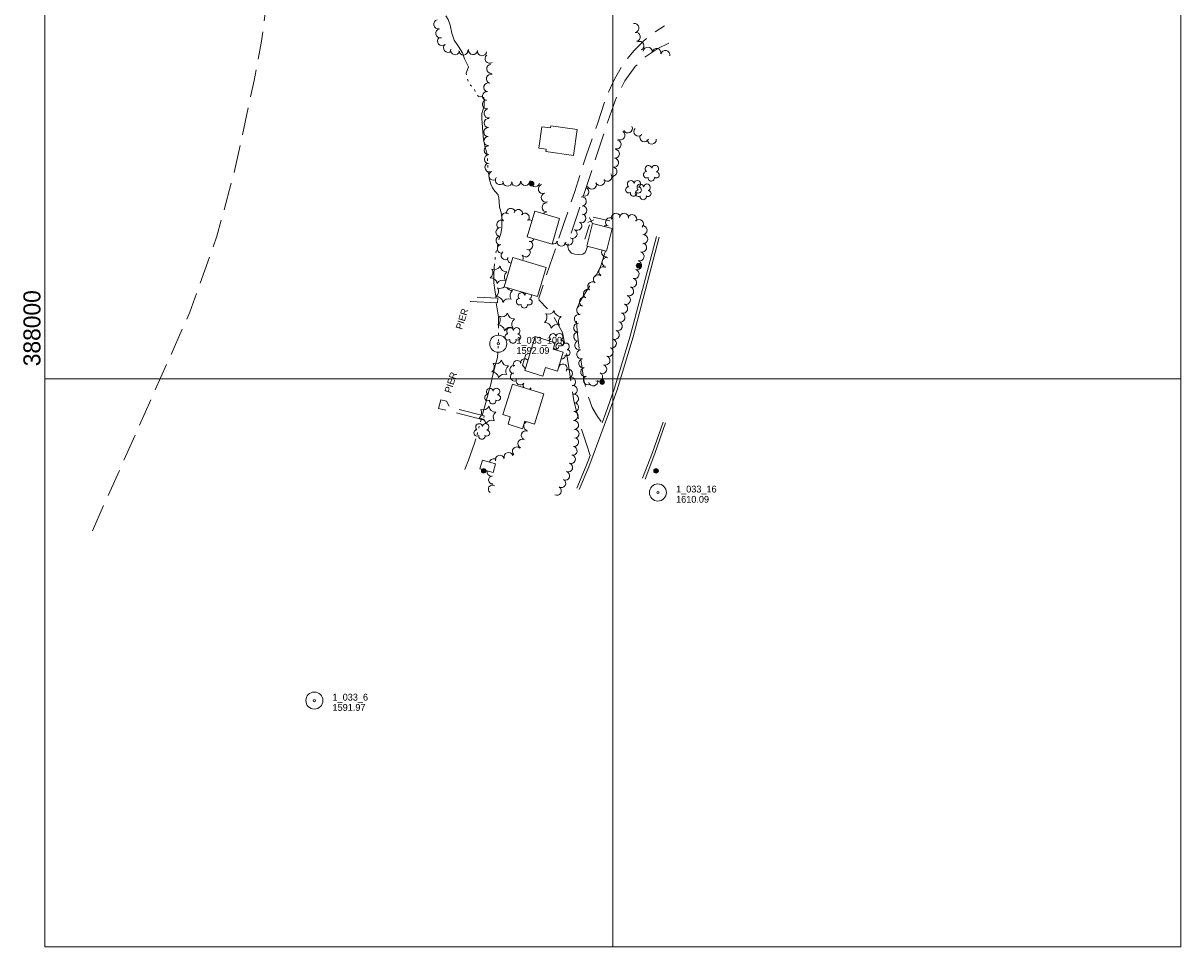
# Model space of a CAD drawing. Header units: feet. Extents: x 386418 to 389000, y 102500 to 104000.
# Tile 1 of 2: x 387981 to 389000, y 102500 to 103313. Entities that reach past the tile are written whole.
import ezdxf
from ezdxf.enums import TextEntityAlignment as Align

# ---------------------------------------------------------------- set-up
doc = ezdxf.new("R2010")
doc.units = ezdxf.units.FT
doc.header["$MEASUREMENT"] = 0
doc.linetypes.add('DGN Style 3', pattern=[33.98906, 24.2779, -9.71116])
doc.linetypes.add('DGN Style 6', pattern=[46.176566, 0.024278, -9.71116, 16.99453, -9.71116, 0.024278, -9.71116])
for name, color, linetype, lineweight in [('E_DWY', 73, 'DGN Style 3', 0), ('E_LAND_Vegetation', 21, 'Continuous', 0), ('E_MAP_GridLines', 251, 'Continuous', 0), ('E_MAP_Limits', 21, 'DGN Style 3', 0), ('E_MAP_PassPoints', 40, 'Continuous', 0), ('E_MISCPROP', 40, 'Continuous', 0), ('E_MISCPROP_HvyDash', 54, 'DGN Style 3', 13), ('E_MISCPROP_HvyLine', 54, 'Continuous', 13), ('E_MISCPROP_Railing', 40, 'Continuous', 0), ('E_RDWY', 40, 'Continuous', 13), ('E_WTR', 251, 'DGN Style 6', 0), ('E_WTR_Dock_Pier', 251, 'DGN Style 3', 0), ('E_WTR_Text', 251, 'Continuous', 0)]:
    doc.layers.add(name, color=color, linetype=linetype, lineweight=lineweight)
doc.styles.add('Style-IGR_FONT_0', font='IGR_FONT_0.shx')

# ---------------------------------------------------------------- blocks, each defined once
blk = doc.blocks.new('PP')
at = {"layer": 'E_MAP_PassPoints', "color": 40, "linetype": 'Continuous', "lineweight": 0}
for radius in [7.5, 0.96]:
    blk.add_circle((0, 0), radius, dxfattribs=at)
blk = doc.blocks.new('POLE')
at = {"layer": 'E_MISCPROP', "color": 20, "linetype": 'Continuous', "lineweight": 0}
for radius in [2.02, 1.51, 1.01, 0.504]:
    blk.add_circle((0, -0.1), radius, dxfattribs=at)
blk = doc.blocks.new('PIER_1')
at = {"layer": 'E_WTR_Text', "color": 161, "linetype": 'Continuous', "lineweight": 0, "style": 'Style-IGR_FONT_0'}
blk.add_text('PIER', height=6, rotation=0.0001, dxfattribs=at).set_placement((-9.2, 0.3), align=Align.MIDDLE_LEFT)
blk = doc.blocks.new('PINEL')
at = {"layer": 'E_LAND_Vegetation', "color": 93, "linetype": 'Continuous', "lineweight": 0}
for centre, start, end in [((-8.1, 7.3), 275.2114, 0.9763), ((-10.4, -3.4), 335.2114, 60.9763), ((2.3, 10.7), 215.2114, 300.9763), ((10.4, 3.4), 155.2114, 240.9764), ((-2.3, -10.7), 35.2114, 120.9764), ((8.1, -7.3), 95.2114, 180.9764)]:
    blk.add_arc(centre, 5.72, start, end, dxfattribs=at)
blk = doc.blocks.new('TREE')
at = {"layer": 'E_LAND_Vegetation', "color": 93, "linetype": 'Continuous', "lineweight": 0}
for centre, radius, start, end in [((-4.5, 0.2), 2.78, 78.0717, 279.0827), ((-1.5, 4.3), 2.78, 1.3947, 209.1677), ((3.6, 2.4), 2.97, 278.4238, 139.6577), ((-2, -4.2), 2.61, 140.7798, 358.7124), ((3.5, -3.4), 2.97, 196.0746, 79.0479)]:
    blk.add_arc(centre, radius, start, end, dxfattribs=at)
blk = doc.blocks.new('POLE_1')
at = {"layer": 'E_MISCPROP', "color": 20, "linetype": 'Continuous', "lineweight": 0}
for radius in [2.02, 1.52, 1.01, 0.502]:
    blk.add_circle((0, 0), radius, dxfattribs=at)

msp = doc.modelspace()

# ---------------------------------------------------------------- linework, layer by layer
at = {"layer": 'E_DWY', "color": 51, "linetype": 'DGN Style 3', "lineweight": 0, "flags": 128}
for points in [[(388480.1, 102932.6), (388476.8, 102942.5), (388471.1, 102959.4), (388465.8, 102980.6), (388460.9, 103012.2), (388458.2, 103029.1), (388455.6, 103040.9), (388451.4, 103048.8), (388447, 103056.2), (388441.3, 103062.9), (388436.4, 103068), (388435.2, 103069.4), (388434.8, 103071), (388457.2, 103137.8), (388466.5, 103164.9), (388476.9, 103197.4), (388486.5, 103224.6), (388493.6, 103246.3), (388501.4, 103263.8), (388510, 103278.5), (388518.4, 103288.8), (388527.2, 103297.5), (388535.5, 103304.5), (388545.6, 103310.9)], [(388549.2, 103295.6), (388539.7, 103290.9), (388527.9, 103283), (388519.8, 103275), (388510.6, 103262.4), (388503.4, 103247.9), (388496, 103227.6), (388462.5, 103126), (388460.7, 103120.2), (388460.4, 103116.4), (388461.4, 103113.4), (388463.7, 103110.6)], [(388477.8, 103116.6), (388476.7, 103113.4), (388475.6, 103111.3), (388473.7, 103109.8), (388469.8, 103109.4), (388466.7, 103109.8), (388463.7, 103110.6)], [(388493.6, 103112.7), (388489.1, 103098.6), (388483, 103086.6), (388475.1, 103074.6), (388470.9, 103067.9), (388468.4, 103061.8), (388467.9, 103053.4), (388468.7, 103042.3), (388471, 103022.2), (388474.4, 102999.1), (388478, 102985.6), (388481.8, 102974.8), (388486.5, 102966.8), (388490.7, 102961.3)]]:
    msp.add_lwpolyline(points, dxfattribs=at)
at = {"layer": 'E_LAND_Vegetation', "color": 93, "linetype": 'Continuous', "lineweight": 0}
for centre, radius, start, end in [((388346.4, 103312.2), 4.02, 103.0219, 283.0066), ((388348.2, 103304.3), 4.02, 102.6704, 282.6551), ((388519, 103308.9), 3.97, 280.0496, 100.0343), ((388349.7, 103297.5), 4.02, 131.7103, 311.695), ((388520.3, 103301.1), 3.97, 280.0496, 100.0343), ((388355, 103291.5), 4.02, 131.7103, 311.695), ((388361.2, 103289.4), 4.02, 166.5473, 346.5319), ((388368.5, 103289.1), 4.02, 184.1428, 4.1275), ((388376.9, 103289.5), 4.02, 173.0688, 353.0534), ((388384.9, 103288.5), 4.02, 173.0688, 353.0534), ((388523.5, 103293.2), 3.97, 297.8458, 117.8305), ((388530.8, 103288), 3.97, 353.3564, 173.341), ((388538.5, 103286.9), 3.97, 348.0768, 168.0615), ((388546.3, 103285.3), 3.97, 348.0768, 168.0615), ((388391.5, 103281.9), 4.02, 126.6144, 306.5991), ((388392.7, 103264.3), 4.02, 73.4683, 253.453), ((388393, 103273), 4.02, 93.184, 273.1687), ((388390.4, 103256.6), 4.02, 73.4683, 253.453), ((388389.3, 103249.1), 4.02, 83.934, 263.9187), ((388389.3, 103241.7), 4.02, 99.7612, 279.7459), ((388390.7, 103233.7), 4.02, 99.7612, 279.7459), ((388390.7, 103225.3), 4.02, 87.5243, 267.509), ((388390.4, 103217.3), 4.02, 87.5243, 267.509), ((388506.7, 103214.4), 4.02, 236.5705, 56.5552), ((388513.2, 103220.5), 4.02, 207.3427, 27.3274), ((388522.5, 103217.8), 4.02, 137.0128, 316.9975), ((388390.5, 103209.4), 4.02, 91.2444, 271.229), ((388503.3, 103206.4), 4.02, 256.2603, 76.245), ((388527.8, 103212.7), 4.02, 155.7034, 335.6881), ((388534.3, 103210.7), 4.02, 184.1432, 4.1279), ((388390.7, 103201.3), 4.02, 91.2444, 271.229), ((388391, 103193.4), 4.02, 92.4036, 272.3883), ((388501.8, 103198.2), 4.02, 264.8922, 84.8769), ((388391.5, 103186.2), 4.02, 114.6965, 294.6811), ((388499.7, 103182.5), 4.02, 260.6068, 80.5914), ((388501, 103190.4), 4.02, 260.6068, 80.5914), ((388394.9, 103178.9), 4.02, 114.6965, 294.6811), ((388400.6, 103175), 4.02, 144.4955, 324.4802), ((388488.9, 103174.2), 4.02, 201.5936, 21.5783), ((388495.1, 103178), 4.02, 221.2316, 41.2162), ((388407.3, 103173.7), 4.02, 174.2735, 354.2582), ((388414.9, 103173.8), 4.02, 185.7339, 5.7186), ((388423, 103174.3), 4.02, 181.5371, 1.5218), ((388431.6, 103173.2), 4.02, 160.9394, 340.9241), ((388438.5, 103167.2), 4.02, 108.885, 288.8697), ((388474.9, 103164.8), 4.02, 245.8401, 65.8248), ((388481.5, 103171.1), 4.02, 203.4986, 23.4832), ((388441.1, 103159.6), 4.02, 108.885, 288.8697), ((388441.8, 103151), 4.02, 92.2111, 272.1958), ((388472.7, 103156.2), 4.02, 275.8247, 95.8094), ((388406, 103142.4), 3.87, 57.4481, 237.4328), ((388410.3, 103146.3), 3.87, 16.4075, 196.3922), ((388416.8, 103145.3), 3.87, 345.7087, 165.6933), ((388422.6, 103142.1), 3.87, 320.611, 140.5957), ((388442.1, 103143), 4.02, 92.2111, 142.3109), ((388472.2, 103141.4), 4.02, 249.0233, 69.0079), ((388473.2, 103148.4), 4.02, 271.0476, 91.0322), ((388502.7, 103141.8), 4.03, 17.5307, 197.5154), ((388509.9, 103141.8), 4.03, 356.3768, 176.3615), ((388401.8, 103135.9), 3.87, 57.4481, 237.4328), ((388426.3, 103136.3), 3.87, 47.2769, 117.9596), ((388468.7, 103134.8), 4.02, 233.7803, 53.765), ((388494.6, 103131.1), 4.03, 69.693, 128.0659), ((388497.6, 103137.8), 4.03, 50.4156, 230.4003), ((388517, 103140.6), 4.03, 333.5605, 153.5452), ((388522.9, 103136.4), 4.03, 314.2483, 134.2329), ((388526.1, 103130.8), 4.03, 275.5417, 95.5264), ((388401, 103129.3), 3.87, 85.6069, 265.5916), ((388401.1, 103121.8), 3.87, 92.7487, 272.7333), ((388464.5, 103127.7), 4.02, 240.7017, 60.6864), ((388526.7, 103123), 4.03, 267.7952, 87.7798), ((388402.2, 103114.5), 3.87, 102.5033, 282.488), ((388425.7, 103117.6), 3.86, 248.2333, 68.2179), ((388427.2, 103124.7), 3.86, 258.8862, 336.6848), ((388447.7, 103122.9), 4.02, 255.7145, 337.5625), ((388454.8, 103120.9), 4.02, 173.6975, 353.6822), ((388460.9, 103121.8), 4.02, 212.0427, 32.0274), ((388525.8, 103115.6), 4.03, 253.3725, 73.3572), ((388405.6, 103108.8), 3.87, 128.4241, 308.4088), ((388411.2, 103105.6), 3.87, 160.6451, 257.9818), ((388423.4, 103111.3), 3.86, 218.1182, 38.1029), ((388417.3, 103106.5), 3.86, 323.796, 38.1029), ((388494.2, 103111.5), 4.03, 151.9116, 275.2456), ((388494.5, 103102.8), 4.03, 75.7069, 255.6916), ((388523.5, 103107.8), 4.03, 254.4159, 74.4006), ((388491.6, 103094.7), 4.03, 58.924, 238.9087), ((388519.1, 103092.3), 4.03, 254.158, 74.1427), ((388521.3, 103100.1), 4.03, 254.158, 74.1427), ((388482, 103081.5), 4.03, 53.136, 233.1207), ((388487, 103087.7), 4.03, 50.3578, 230.3425), ((388516.9, 103084.6), 4.03, 254.158, 74.1427), ((388393.7, 103077), 5.72, 307.2137, 32.9786), ((388400.7, 103085.4), 5.72, 247.2137, 312.5695), ((388411.5, 103083.5), 5.72, 210.6964, 272.9786), ((388415.2, 103073.2), 5.72, 127.2137, 212.9786), ((388419.6, 103073), 2.97, 10.426, 231.6599), ((388425.5, 103073.1), 2.97, 126.9111, 171.0501), ((388425.5, 103073.1), 2.97, 288.0768, 20.0929), ((388478.1, 103074.9), 4.03, 63.7296, 243.7142), ((388514.3, 103077.2), 4.03, 249.7631, 69.7478), ((388397.5, 103066.7), 5.72, 7.2137, 92.9786), ((388408.2, 103064.8), 5.72, 67.2137, 152.9786), ((388417.9, 103067.9), 2.78, 93.3969, 301.1699), ((388422.1, 103065.1), 2.78, 170.0739, 11.085), ((388426.4, 103067.7), 2.61, 232.7821, 90.7147), ((388472.2, 103060.5), 4.03, 76.0347, 256.0194), ((388474.7, 103067.9), 4.03, 69.8364, 249.8211), ((388509, 103061.9), 4.03, 251.9746, 71.9593), ((388511.5, 103069.5), 4.03, 251.9746, 71.9593), ((388470.2, 103052.7), 4.03, 76.0347, 256.0194), ((388506.6, 103054.1), 4.03, 253.5833, 73.568), ((388469.6, 103045.1), 4.03, 87.0151, 266.9998), ((388504.3, 103046.4), 4.03, 253.5833, 73.568), ((388445.6, 103031.8), 2.78, 93.3969, 140.5865), ((388447.3, 103036.9), 2.97, 10.426, 231.6599), ((388453.1, 103037), 2.97, 288.0768, 171.0501), ((388454.1, 103031.6), 2.61, 232.7821, 90.7147), ((388469.6, 103037.2), 4.03, 92.8374, 272.822), ((388470.5, 103029.7), 4.03, 104.4458, 284.4305), ((388499.1, 103031.2), 4.03, 251.0448, 71.0295), ((388501.7, 103038.8), 4.03, 251.0448, 71.0295), ((388449.8, 103029), 2.78, 225.0828, 11.085), ((388451.3, 103023.4), 2.78, 93.3969, 130.3035), ((388452.9, 103028.5), 2.97, 10.426, 231.6599), ((388458.8, 103028.6), 2.97, 288.0768, 171.0501), ((388459.8, 103023.1), 2.61, 232.7821, 90.7147), ((388472.4, 103021.7), 4.03, 101.1578, 281.1425), ((388496.3, 103023.7), 4.03, 249.4221, 69.4067), ((388416, 103012.5), 3.71, 25.9405, 205.9252), ((388422.5, 103014), 3.71, 41.4254, 185.5957), ((388449.1, 103011.9), 3.89, 337.5722, 10.9986), ((388455.9, 103009.2), 3.89, 322.1564, 142.1411), ((388455.4, 103020.5), 2.78, 252.3775, 11.085), ((388474, 103013.8), 4.03, 101.1578, 281.1425), ((388490.6, 103008.6), 4.03, 249.5197, 69.5044), ((388493.5, 103016.2), 4.03, 249.5197, 69.5044), ((388413.1, 103008.1), 3.71, 81.3287, 261.3134), ((388413.6, 103001.8), 3.71, 106.6817, 286.6664), ((388460.6, 103004.6), 3.89, 293.2294, 113.2141), ((388475.7, 103006), 4.03, 103.6016, 283.5863), ((388478.1, 102998.8), 4.03, 114.1268, 294.1114), ((388487, 103001.8), 4.03, 240.1416, 60.1263), ((388418.6, 102998.3), 3.71, 146.6347, 326.6194), ((388424.8, 102994.2), 3.71, 146.6347, 210.4045), ((388424.8, 102994.2), 3.71, 295.4548, 326.6194), ((388463.3, 102997.5), 3.89, 289.0794, 109.0641), ((388464.8, 102990.3), 3.89, 278.0581, 98.0428), ((388482.8, 102997.9), 4.03, 193.6033, 13.588), ((388430.4, 102988.5), 3.71, 128.3571, 145.9077), ((388465.9, 102982.6), 3.89, 278.0581, 98.0428), ((388465.9, 102975.2), 3.89, 267.0151, 86.9998), ((388425.5, 102958.3), 3.92, 104.7938, 260.9512), ((388465.5, 102967.4), 3.89, 267.0151, 86.9998), ((388466, 102959.4), 3.89, 274.1408, 94.1255), ((388423.4, 102950.3), 3.92, 68.4986, 248.4832), ((388466.4, 102951.7), 3.89, 272.9725, 92.9572), ((388420.3, 102943), 3.92, 66.2443, 246.229), ((388466, 102944.4), 3.89, 260.4482, 80.4329), ((388400.6, 102928.9), 3.92, 16.4075, 196.3922), ((388408.2, 102931.3), 3.92, 18.6717, 198.6564), ((388415.5, 102936.2), 3.92, 47.8701, 227.8547), ((388463.2, 102929.4), 3.89, 251.1878, 71.1725), ((388464.7, 102936.7), 3.89, 260.4482, 80.4329), ((388395.3, 102925.8), 3.92, 60.4559, 166.7147), ((388460.7, 102922), 3.89, 251.1878, 71.1725), ((388392.9, 102917.9), 3.51, 162.4097, 274.1273), ((388394.2, 102911), 3.51, 92.7733, 272.758), ((388454.7, 102908.2), 3.89, 239.8595, 59.8441), ((388458.1, 102914.7), 3.89, 251.1878, 71.1725), ((388393.9, 102903), 3.51, 55.602, 235.5866), ((388450.8, 102901.4), 3.89, 239.8595, 59.8441)]:
    msp.add_arc(centre, radius, start, end, dxfattribs=at)
at = {"layer": 'E_MAP_GridLines', "color": 161, "linetype": 'Continuous', "lineweight": 0}
for p, q in [((388000, 102500), (388000, 104000)), ((388500, 102500), (388500, 104000)), ((389000, 102500), (389000, 104000)), ((388000, 103000), (389000, 103000)), ((388000, 102500), (389000, 102500))]:
    msp.add_line(p, q, dxfattribs=at)
at = {"layer": 'E_MAP_Limits', "color": 73, "linetype": 'DGN Style 3', "lineweight": 0, "flags": 128}
msp.add_lwpolyline([(388041.9, 102866.3), (388127.8, 103058.7), (388151.6, 103125.8), (388168, 103186.9), (388184.3, 103262.7), (388190.8, 103297.2), (388197, 103344.1), (388200.3, 103409.3), (388190.6, 103837.3)], dxfattribs=at)
at = {"layer": 'E_MISCPROP_HvyDash', "color": 241, "linetype": 'DGN Style 3', "lineweight": 13, "flags": 128}
msp.add_lwpolyline([(388423, 103009.3), (388420.5, 103012), (388423.4, 103021.6), (388427.2, 103022.8)], dxfattribs=at)
at = {"layer": 'E_MISCPROP_HvyLine', "color": 241, "linetype": 'Continuous', "lineweight": 13, "flags": 128}
for points in [[(388465.4, 103196.8), (388441.1, 103200.1), (388441.4, 103202.2), (388441.4, 103202.2), (388434.8, 103203.1), (388434.8, 103203.1), (388437.4, 103221.9), (388445.3, 103220.9), (388445.3, 103220.9), (388445.5, 103222.7), (388468.5, 103219.6), (388468.5, 103219.6), (388468.5, 103219.6)], [(388453.2, 103141.2), (388453.2, 103141.2), (388446.5, 103118.5), (388446.5, 103118.5), (388424.7, 103125), (388424.7, 103125), (388431.4, 103147.7), (388453.2, 103141.2)], [(388482, 103136.8), (388482, 103136.8), (388477, 103116.8), (388477, 103116.8), (388494.5, 103112.4), (388499.5, 103132.4), (388499.5, 103132.4)], [(388411.9, 103106.8), (388441.3, 103098), (388441.3, 103098), (388433.8, 103072.5), (388433.8, 103072.5), (388404.3, 103081.2), (388404.3, 103081.2)], [(388422.5, 103007.4), (388431.7, 103037.2), (388431.7, 103037.2), (388431.7, 103037.2), (388449.3, 103031.8), (388447.5, 103026.1), (388447.5, 103026.1), (388456.3, 103023.4), (388456.3, 103023.4), (388451.2, 103006.8), (388451.2, 103006.8), (388451.2, 103006.8), (388440.7, 103010), (388440.7, 103010), (388438.4, 103002.5), (388422.5, 103007.4)], [(388411.6, 102995.4), (388403.3, 102968.6), (388403.3, 102968.6), (388403.3, 102968.6), (388409.8, 102966.6), (388409.8, 102966.6), (388407.8, 102960.1), (388407.8, 102960.1), (388420.6, 102956.1), (388422.6, 102962.7), (388422.6, 102962.7), (388422.6, 102962.7), (388431, 102960.1), (388439.2, 102987), (388439.2, 102987), (388411.6, 102995.4)], [(388383.1, 102920.8), (388383.1, 102920.8), (388394.6, 102917.6), (388396.8, 102925.3), (388396.8, 102925.3), (388385.3, 102928.5), (388383.1, 102920.8)]]:
    msp.add_lwpolyline(points, close=True, dxfattribs=at)
at = {"layer": 'E_MISCPROP_Railing', "color": 40, "linetype": 'Continuous', "lineweight": 0}
for p, q in [((388478.1, 103137.7), (388483.2, 103139.9)), ((388482, 103136.5), (388479.6, 103142.1))]:
    msp.add_line(p, q, dxfattribs=at)
at = {"layer": 'E_MISCPROP_Railing', "color": 40, "linetype": 'Continuous', "lineweight": 0, "flags": 128}
for points in [[(388475.4, 103123), (388479.4, 103135.5)], [(388482.8, 103142.4), (388497.4, 103139.2)]]:
    msp.add_lwpolyline(points, dxfattribs=at)
at = {"layer": 'E_RDWY', "color": 21, "linetype": 'Continuous', "lineweight": 13, "flags": 128}
for points in [[(388470.5, 102902.7), (388479, 102922.5), (388496.3, 102969.2), (388503.7, 102990.3), (388517.8, 103036.9), (388540.9, 103124.7)], [(388490.7, 102961.3), (388494, 102970.1), (388501.3, 102991), (388515.4, 103037.6), (388538.5, 103125.3)], [(388526.2, 102912.5), (388534.8, 102935.2), (388544.2, 102962)], [(388528.5, 102911.6), (388537.1, 102934.4), (388546.5, 102961.2)], [(388468.2, 102903.7), (388476.7, 102923.4), (388480.1, 102932.6)]]:
    msp.add_lwpolyline(points, dxfattribs=at)
at = {"layer": 'E_WTR', "color": 161, "linetype": 'Continuous', "lineweight": 0, "flags": 128}
for points in [[(388363.6, 103293.5), (388360.5, 103298.1), (388358.3, 103304.5), (388356.8, 103311.3), (388355.2, 103316.4), (388352.9, 103319.5)], [(388371.1, 103267.8), (388370.9, 103269.2), (388372.2, 103272.4), (388373, 103274.7), (388371.7, 103277.2), (388369.5, 103281.9), (388367.7, 103287.1), (388364.1, 103292.7), (388363.6, 103293.5)], [(388372.6, 103262.1), (388372, 103264)], [(388376, 103257.6), (388375.3, 103257.9), (388374.5, 103258.8)], [(388378.9, 103253), (388378.3, 103254.9)], [(388385, 103225.9), (388384.8, 103228.3), (388384.8, 103233.7), (388385.5, 103236.6), (388386.8, 103240.1), (388386.9, 103244.9), (388386.4, 103247.7), (388384.2, 103248.8), (388381.8, 103248.5), (388381, 103249.7)], [(388389.3, 103197.9), (388387.7, 103203.7), (388386.2, 103210.7), (388385.2, 103221.1), (388385, 103225.9)], [(388389.8, 103192), (388389.6, 103194)], [(388390.1, 103186.2), (388390.1, 103187), (388390, 103188.1)], [(388390.6, 103180.3), (388390.4, 103182.2)], [(388400.5, 103150.4), (388400.3, 103151.1), (388400, 103156.3), (388399.8, 103159.3), (388399.1, 103161.9), (388397.7, 103163.8), (388396.1, 103165.4), (388394.2, 103168.2), (388392.6, 103171.3), (388391.1, 103176.4)], [(388399.6, 103122.5), (388399.9, 103123.7), (388401.3, 103128), (388402.2, 103133.1), (388402.4, 103138.3), (388402.2, 103142), (388401.6, 103146.5), (388400.5, 103150.4)], [(388398.4, 103116.7), (388398.8, 103118.5), (388398.8, 103118.6)], [(388396.4, 103105.1), (388396.6, 103107.1)], [(388397.1, 103111), (388397.5, 103112.9)], [(388396.9, 103072.9), (388396.6, 103076.3), (388395.4, 103084.6), (388395.4, 103091.3), (388395.7, 103098.2), (388396, 103101.2)], [(388397, 103071.1), (388396.9, 103072.9)], [(388399.5, 103044.6), (388399.5, 103047.9), (388399.4, 103054.7), (388398, 103063.5), (388397.4, 103067)], [(388399.4, 103038.7), (388399.5, 103039.6), (388399.5, 103040.7)], [(388399.4, 103032.9), (388399.4, 103034.8)], [(388392.5, 102995.4), (388393.9, 103000.8), (388396.3, 103010.5), (388398.4, 103018.7), (388398.8, 103023.1)], [(388399.1, 103027), (388399.2, 103028.9)], [(388385, 102967.9), (388388.1, 102979.1), (388390.9, 102989.2), (388392.5, 102995.4)], [(388383.5, 102962.2), (388384, 102964.1)], [(388380.5, 102950.9), (388381, 102952.8)], [(388382, 102956.5), (388382.5, 102958.4)], [(388369.8, 102920.3), (388373, 102928.5), (388378.4, 102943.3), (388379.4, 102947.1)]]:
    msp.add_lwpolyline(points, dxfattribs=at)
at = {"layer": 'E_WTR_Dock_Pier', "color": 161, "linetype": 'DGN Style 3', "lineweight": 0, "flags": 128}
for points in [[(388398.5, 103067), (388374.6, 103068.1), (388374.7, 103072.1), (388398.7, 103071)], [(388385.9, 102964.1), (388346.7, 102973.9), (388348.7, 102981.6), (388353.6, 102980.4), (388356.6, 102974.9), (388386.8, 102967.5)]]:
    msp.add_lwpolyline(points, close=True, dxfattribs=at)

# ---------------------------------------------------------------- block references
at = {"layer": 'E_LAND_Vegetation', "color": 93, "linetype": 'Continuous', "lineweight": 0, "xscale": 1.000000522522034, "yscale": 1.000000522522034, "zscale": 1.000000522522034, "rotation": 92.00224225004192}
for name, p in [('TREE', (388534, 103181.4)), ('TREE', (388518.3, 103168.1)), ('TREE', (388526.8, 103165)), ('PINEL', (388399.5, 103091.6)), ('PINEL', (388406.1, 103050.1)), ('PINEL', (388447.1, 103052.4)), ('TREE', (388412.1, 103038.6)), ('PINEL', (388400.8, 103008.8)), ('TREE', (388394.3, 102985.2)), ('PINEL', (388389.7, 102968.2)), ('TREE', (388384.8, 102954.1))]:
    msp.add_blockref(name, p, dxfattribs=at)
at = {"layer": 'E_MAP_PassPoints', "color": 40, "linetype": 'Continuous', "lineweight": 0}
for p in [(388399.2, 103031), (388539.7, 102900), (388237.3, 102716.8)]:
    msp.add_blockref('PP', p, dxfattribs=at)
at = {"layer": 'E_MISCPROP', "color": 20, "linetype": 'Continuous', "lineweight": 0}
for name, p, xscale, yscale, zscale, rotation in [('POLE', (388428.4, 103171.9), 0.9999976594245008, 0.9999976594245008, 0.9999976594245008, 93.93981687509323), ('POLE', (388522.6, 103099.7), 0.9999976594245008, 0.9999976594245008, 0.9999976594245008, 93.93981687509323), ('POLE', (388490.5, 102997.2), 0.9999976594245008, 0.9999976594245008, 0.9999976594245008, 93.93981687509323), ('POLE_1', (388386.4, 102919.1), 1.000000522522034, 1.000000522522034, 1.000000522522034, 92.00224225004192), ('POLE', (388538, 102919.1), 0.9999976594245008, 0.9999976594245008, 0.9999976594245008, 93.93981687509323)]:
    msp.add_blockref(name, p, dxfattribs=dict(at, xscale=xscale, yscale=yscale, zscale=zscale, rotation=rotation))
at = {"layer": 'E_WTR_Text', "color": 161, "linetype": 'Continuous', "lineweight": 0, "xscale": 1.000001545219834, "yscale": 1.000001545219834, "zscale": 1.000001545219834, "rotation": 72.49190626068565}
for p in [(388367.5, 103052.6), (388357.6, 102996.6)]:
    msp.add_blockref('PIER_1', p, dxfattribs=at)

# ---------------------------------------------------------------- texts
at = {"layer": 'E_MAP_GridLines', "color": 161, "linetype": 'Continuous', "lineweight": 0, "style": 'Style-IGR_FONT_0'}
msp.add_text('  388000  ', height=15, rotation=90, dxfattribs=at).set_placement((387996.2, 103000))
at = {"layer": 'E_MAP_PassPoints', "color": 40, "linetype": 'Continuous', "lineweight": 0, "style": 'Style-IGR_FONT_0'}
for s, p in [('1_033_100', (388415.2, 103031)), ('1592.09', (388415.2, 103022)), ('1_033_16', (388555.7, 102900)), ('1610.09', (388555.7, 102891)), ('1_033_6', (388253.3, 102716.8)), ('1591.97', (388253.3, 102707.8))]:
    msp.add_text(s, height=6, dxfattribs=at).set_placement(p)

doc.saveas('drawing.dxf')
